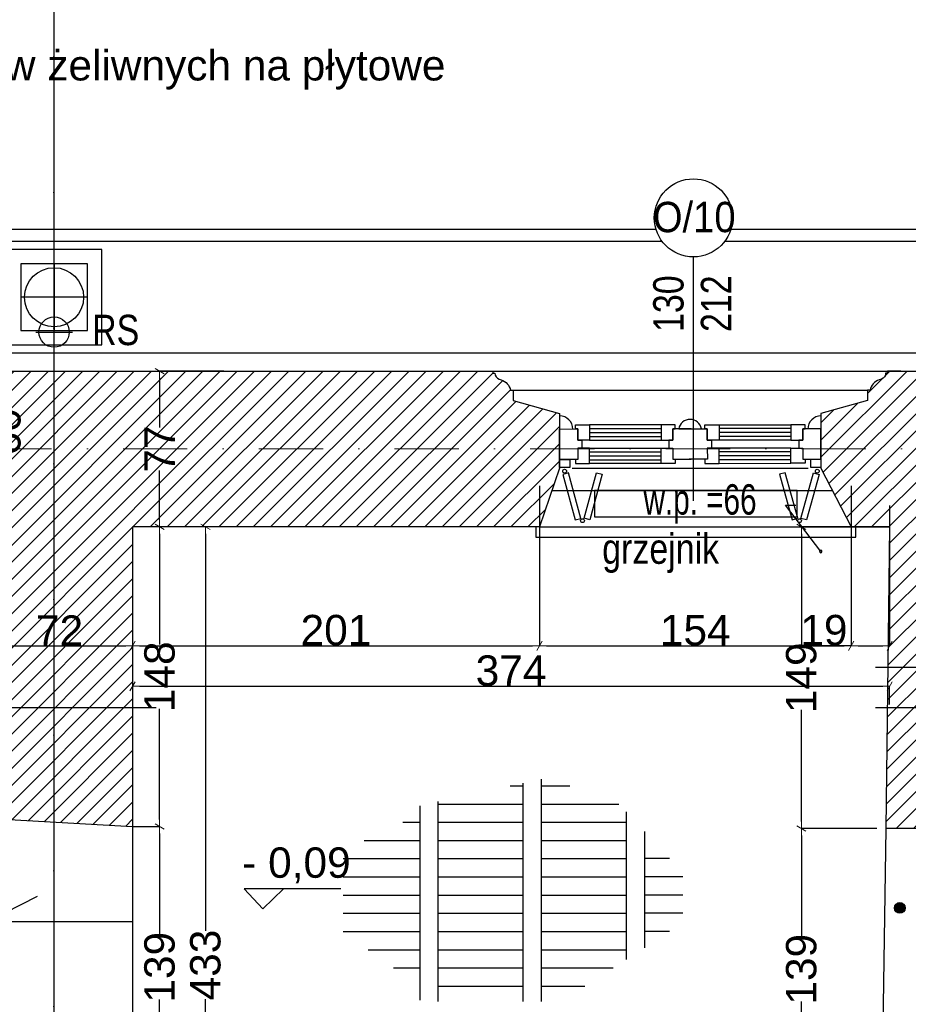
# Model space of a CAD drawing. Header units: millimetres. Extents: x 75543 to 124291, y -109148 to -86372.
# Tile 40 of 99: x 87729 to 92119, y -96164 to -91299. Entities that reach past the tile are written whole.
import ezdxf

# ---------------------------------------------------------------- set-up
doc = ezdxf.new("R2010")
doc.units = ezdxf.units.MM
doc.header["$MEASUREMENT"] = 0
doc.linetypes.add('Dot & Dashed', pattern=[670.277762, 317.5, -176.388889, 0, -176.388874])
for name, color, linetype in [('A-WYSOKOSCI', 7, 'Continuous'), ('COKÓŁ', 7, 'Continuous'), ('detalokna', 7, 'Continuous'), ('DIM MALY', 7, 'Continuous'), ('Drawing & Figure', 7, 'Continuous'), ('Koty', 7, 'Continuous'), ('linia nadproza', 7, 'Continuous'), ('nadproża_opis#2', 7, 'Continuous'), ('Nowe_00 ZMIANY', 7, 'Continuous'), ('Nowe_A-OKNA-OPIS', 7, 'Continuous'), ('Nowe_A_okno', 7, 'Continuous'), ('Nowe_Annotation - Text', 7, 'Continuous'), ('Nowe_GRZEJNIK', 7, 'Continuous'), ('Nowe_okiennice', 7, 'Continuous'), ('Nowe_WIDOK', 7, 'Continuous'), ('opaska', 7, 'Continuous'), ('opisy inne', 7, 'Continuous'), ('OSIE', 7, 'Continuous'), ('PARAPET', 7, 'Continuous'), ('POSADZKI', 7, 'Continuous'), ('RURY SPUSTOWE', 7, 'Continuous'), ('SCIANY_KONSTR', 7, 'Continuous'), ('Structural - Bearing', 7, 'Continuous'), ('Structural - Grid', 7, 'Continuous')]:
    doc.layers.add(name, color=color, linetype=linetype)
doc.styles.add('STYL_AUTOMATYCZNY_1', font='arial.ttf')
doc.styles.add('STYL_AUTOMATYCZNY_11', font='arial.ttf', dxfattribs={"width": 0.8})
doc.styles.add('STYL_AUTOMATYCZNY_2', font='arial.ttf')
doc.styles.add('STYL_AUTOMATYCZNY_5', font='txt')
doc.styles.add('STYL_AUTOMATYCZNY_6', font='arial.ttf', dxfattribs={"width": 0.8})
doc.styles.add('STYL_AUTOMATYCZNY_7', font='arial.ttf', dxfattribs={"width": 0.7})
doc.styles.add('STYL_AUTOMATYCZNY_9', font='arial.ttf', dxfattribs={"width": 0.9})
doc.dimstyles.new('STYL_AUTOMATYCZNY__2', dxfattribs={"dimtxt": 150, "dimasz": 34.231941, "dimexe": 0.18, "dimexo": 3, "dimgap": 0, "dimtad": 1, "dimdec": 0, "dimlfac": 0.1, "dimzin": 0, "dimdsep": 46, "dimtxsty": 'STYL_AUTOMATYCZNY_2', "dimblk": 'ARROWHEAD_2', "dimblk1": 'ARROWHEAD_2', "dimblk2": 'ARROWHEAD_2', "dimcen": 0.09, "dimclrd": 5, "dimclre": 5, "dimclrt": 1, "dimadec": 0, "dimazin": 0, "dimtfac": 1, "dimtdec": 4, "dimtmove": 0, "dimatfit": 3, "dimfxl": 0, "dimtolj": 1, "dimtzin": 0, "dimarcsym": 0})
doc.dimstyles.new('STYL_AUTOMATYCZNY__3', dxfattribs={"dimtxt": 150, "dimasz": 34.231941, "dimexe": 0.18, "dimexo": 3, "dimgap": 0, "dimtad": 1, "dimtih": 1, "dimtoh": 1, "dimdec": 0, "dimlfac": 0.1, "dimzin": 0, "dimdsep": 46, "dimtxsty": 'STYL_AUTOMATYCZNY_2', "dimblk": 'ARROWHEAD_2', "dimblk1": 'ARROWHEAD_2', "dimblk2": 'ARROWHEAD_2', "dimcen": 0.09, "dimclrd": 5, "dimclre": 5, "dimclrt": 1, "dimadec": 0, "dimazin": 0, "dimtfac": 1, "dimtdec": 4, "dimtmove": 0, "dimatfit": 3, "dimfxl": 0, "dimtolj": 1, "dimtzin": 0, "dimarcsym": 0})
doc.dimstyles.new('STYL_AUTOMATYCZNY__8', dxfattribs={"dimtxt": 0.18, "dimasz": 91.2, "dimexe": 0.18, "dimexo": 0.0625, "dimgap": 0, "dimtad": 0, "dimtih": 1, "dimtoh": 1, "dimdec": 4, "dimzin": 0, "dimdsep": 46, "dimcen": 0.09, "dimadec": 0, "dimazin": 0, "dimtfac": 1, "dimtdec": 4, "dimtmove": 0, "dimatfit": 3, "dimldrblk": 'ARROWHEAD_11', "dimfxl": 0, "dimtolj": 1, "dimtzin": 0, "dimarcsym": 0})
pattern_1 = [(45, (0, 0), (-42.426407, 42.426407), [])]

# ---------------------------------------------------------------- blocks, each defined once
blk = doc.blocks.new('ARROWHEAD_2')
at = {"color": 0, "linetype": 'Continuous', "lineweight": 0}
for p, q in [((0, 0), (-1, 0)), ((-0.38, -0.66), (0.38, 0.66))]:
    blk.add_line(p, q, dxfattribs=at)
blk = doc.blocks.new('*D81')
at = {"layer": 'Defpoints', "color": 0}
for p in [(87547.3, -93035.2), (87547.3, -93635.2), (87659.7, -93635.2)]:
    blk.add_point(p, dxfattribs=at)
at = {"layer": 'DIM MALY', "color": 5, "lineweight": -2}
for p, q in [((87550.3, -93035.2), (87659.8, -93035.2)), ((87659.7, -93069.4), (87659.7, -93227.9)), ((87659.7, -93601), (87659.7, -93443.1)), ((87550.3, -93635.2), (87659.8, -93635.2))]:
    blk.add_line(p, q, dxfattribs=at)
at = {"layer": 'DIM MALY', "color": 5, "lineweight": -2, "xscale": 34.23194115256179, "yscale": 34.23194115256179, "zscale": 34.23194115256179}
for p, rotation in [((87659.7, -93035.2), 90), ((87659.7, -93635.2), 270)]:
    blk.add_blockref('ARROWHEAD_2', p, dxfattribs=dict(at, rotation=rotation))
at = {"layer": 'DIM MALY', "color": 1, "insert": (87659.7, -93335.5), "char_height": 150, "attachment_point": 5, "rotation": 90, "style": 'STYL_AUTOMATYCZNY_2'}
blk.add_mtext('\\A1;60', dxfattribs=at)
blk = doc.blocks.new('*D82')
at = {"layer": 'Defpoints', "color": 0}
for p in [(88740.2, -93035.2), (88420.9, -93805.2), (88740.2, -93805.2)]:
    blk.add_point(p, dxfattribs=at)
at = {"layer": 'DIM MALY', "color": 5, "lineweight": -2}
for p, q in [((88737.2, -93035.2), (88420.8, -93035.2)), ((88420.9, -93069.4), (88420.9, -93313.7)), ((88420.9, -93771), (88420.9, -93527.3)), ((88737.2, -93805.2), (88420.8, -93805.2))]:
    blk.add_line(p, q, dxfattribs=at)
at = {"layer": 'DIM MALY', "color": 5, "lineweight": -2, "xscale": 34.23194115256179, "yscale": 34.23194115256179, "zscale": 34.23194115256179}
for p, rotation in [((88420.9, -93035.2), 90), ((88420.9, -93805.2), 270)]:
    blk.add_blockref('ARROWHEAD_2', p, dxfattribs=dict(at, rotation=rotation))
at = {"layer": 'DIM MALY', "color": 1, "insert": (88420.9, -93420.5), "char_height": 150, "attachment_point": 5, "rotation": 90, "style": 'STYL_AUTOMATYCZNY_2'}
blk.add_mtext('\\A1;77', dxfattribs=at)
blk = doc.blocks.new('*D83')
at = {"layer": 'Defpoints', "color": 0}
for p in [(88966.5, -93805.2), (88446.5, -98133.7), (88647.3, -98133.7)]:
    blk.add_point(p, dxfattribs=at)
at = {"layer": 'DIM MALY', "color": 5, "lineweight": -2}
for p, q in [((88963.5, -93805.2), (88647.1, -93805.2)), ((88647.3, -93839.4), (88647.3, -95801.1)), ((88647.3, -98099.4), (88647.3, -96138.5)), ((88449.5, -98133.7), (88647.4, -98133.7))]:
    blk.add_line(p, q, dxfattribs=at)
at = {"layer": 'DIM MALY', "color": 5, "lineweight": -2, "xscale": 34.23194115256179, "yscale": 34.23194115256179, "zscale": 34.23194115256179}
for p, rotation in [((88647.3, -93805.2), 90), ((88647.3, -98133.7), 270)]:
    blk.add_blockref('ARROWHEAD_2', p, dxfattribs=dict(at, rotation=rotation))
at = {"layer": 'DIM MALY', "color": 1, "insert": (88647.3, -95969.8), "char_height": 150, "attachment_point": 5, "rotation": 90, "style": 'STYL_AUTOMATYCZNY_2'}
blk.add_mtext('\\A1;433', dxfattribs=at)
blk = doc.blocks.new('*D85')
at = {"layer": 'Defpoints', "color": 0}
for p in [(88287.3, -95285.2), (88420.9, -95285.2), (88287.3, -96675.2)]:
    blk.add_point(p, dxfattribs=at)
at = {"layer": 'DIM MALY', "color": 5, "lineweight": -2}
for p, q in [((88290.3, -95285.2), (88421.1, -95285.2)), ((88420.9, -95319.4), (88420.9, -95821.8)), ((88420.9, -96641), (88420.9, -96139.4)), ((88290.3, -96675.2), (88421.1, -96675.2))]:
    blk.add_line(p, q, dxfattribs=at)
at = {"layer": 'DIM MALY', "color": 5, "lineweight": -2, "xscale": 34.23194115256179, "yscale": 34.23194115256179, "zscale": 34.23194115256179}
for p, rotation in [((88420.9, -95285.2), 90), ((88420.9, -96675.2), 270)]:
    blk.add_blockref('ARROWHEAD_2', p, dxfattribs=dict(at, rotation=rotation))
at = {"layer": 'DIM MALY', "color": 1, "insert": (88420.9, -95980.6), "char_height": 150, "attachment_point": 5, "rotation": 90, "style": 'STYL_AUTOMATYCZNY_2'}
blk.add_mtext('\\A1;139', dxfattribs=at)
blk = doc.blocks.new('*D87')
at = {"layer": 'Defpoints', "color": 0}
for p in [(88287.3, -95285.2), (88420.9, -95285.2), (88287.3, -96675.2)]:
    blk.add_point(p, dxfattribs=at)
at = {"layer": 'DIM MALY', "color": 5, "lineweight": -2}
for p, q in [((88290.3, -95285.2), (88421.1, -95285.2)), ((88420.9, -95319.4), (88420.9, -95821.8)), ((88420.9, -96641), (88420.9, -96139.4)), ((88290.3, -96675.2), (88421.1, -96675.2))]:
    blk.add_line(p, q, dxfattribs=at)
at = {"layer": 'DIM MALY', "color": 5, "lineweight": -2, "xscale": 34.23194115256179, "yscale": 34.23194115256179, "zscale": 34.23194115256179}
for p, rotation in [((88420.9, -95285.2), 90), ((88420.9, -96675.2), 270)]:
    blk.add_blockref('ARROWHEAD_2', p, dxfattribs=dict(at, rotation=rotation))
at = {"layer": 'DIM MALY', "color": 1, "insert": (88420.9, -95980.6), "char_height": 150, "attachment_point": 5, "rotation": 90, "style": 'STYL_AUTOMATYCZNY_2'}
blk.add_mtext('\\A1;139', dxfattribs=at)
blk = doc.blocks.new('*D88')
at = {"layer": 'Defpoints', "color": 0}
for p in [(88420.9, -93805.2), (88433.8, -93805.2), (88287.3, -95285.2)]:
    blk.add_point(p, dxfattribs=at)
at = {"layer": 'DIM MALY', "color": 5, "lineweight": -2}
for p, q in [((88430.8, -93805.2), (88420.8, -93805.2)), ((88420.9, -93839.4), (88420.9, -94386.8)), ((88420.9, -95251), (88420.9, -94704.4)), ((88290.3, -95285.2), (88421.1, -95285.2))]:
    blk.add_line(p, q, dxfattribs=at)
at = {"layer": 'DIM MALY', "color": 5, "lineweight": -2, "xscale": 34.23194115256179, "yscale": 34.23194115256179, "zscale": 34.23194115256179}
for p, rotation in [((88420.9, -93805.2), 90), ((88420.9, -95285.2), 270)]:
    blk.add_blockref('ARROWHEAD_2', p, dxfattribs=dict(at, rotation=rotation))
at = {"layer": 'DIM MALY', "color": 1, "insert": (88420.9, -94545.6), "char_height": 150, "attachment_point": 5, "rotation": 90, "style": 'STYL_AUTOMATYCZNY_2'}
blk.add_mtext('\\A1;148', dxfattribs=at)
blk = doc.blocks.new('*D89')
at = {"layer": 'Defpoints', "color": 0}
for p in [(91591.1, -93805.2), (91967.3, -93805.2), (91967.3, -95295.2)]:
    blk.add_point(p, dxfattribs=at)
at = {"layer": 'DIM MALY', "color": 5, "lineweight": -2}
for p, q in [((91964.3, -93805.2), (91590.9, -93805.2)), ((91591.1, -93839.4), (91591.1, -94391.8)), ((91591.1, -95261), (91591.1, -94709.4)), ((91964.3, -95295.2), (91590.9, -95295.2))]:
    blk.add_line(p, q, dxfattribs=at)
at = {"layer": 'DIM MALY', "color": 5, "lineweight": -2, "xscale": 34.23194115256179, "yscale": 34.23194115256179, "zscale": 34.23194115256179}
for p, rotation in [((91591.1, -93805.2), 90), ((91591.1, -95295.2), 270)]:
    blk.add_blockref('ARROWHEAD_2', p, dxfattribs=dict(at, rotation=rotation))
at = {"layer": 'DIM MALY', "color": 1, "insert": (91591.1, -94550.6), "char_height": 150, "attachment_point": 5, "rotation": 90, "style": 'STYL_AUTOMATYCZNY_2'}
blk.add_mtext('\\A1;149', dxfattribs=at)
blk = doc.blocks.new('*D90')
at = {"layer": 'Defpoints', "color": 0}
for p in [(91591.1, -95295.2), (91967.3, -95295.2), (91967.3, -96685.2)]:
    blk.add_point(p, dxfattribs=at)
at = {"layer": 'DIM MALY', "color": 5, "lineweight": -2}
for p, q in [((91964.3, -95295.2), (91590.9, -95295.2)), ((91591.1, -95329.4), (91591.1, -95831.8)), ((91591.1, -96651), (91591.1, -96149.4)), ((91964.3, -96685.2), (91590.9, -96685.2))]:
    blk.add_line(p, q, dxfattribs=at)
at = {"layer": 'DIM MALY', "color": 5, "lineweight": -2, "xscale": 34.23194115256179, "yscale": 34.23194115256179, "zscale": 34.23194115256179}
for p, rotation in [((91591.1, -95295.2), 90), ((91591.1, -96685.2), 270)]:
    blk.add_blockref('ARROWHEAD_2', p, dxfattribs=dict(at, rotation=rotation))
at = {"layer": 'DIM MALY', "color": 1, "insert": (91591.1, -95990.6), "char_height": 150, "attachment_point": 5, "rotation": 90, "style": 'STYL_AUTOMATYCZNY_2'}
blk.add_mtext('\\A1;139', dxfattribs=at)
blk = doc.blocks.new('*D91')
at = {"layer": 'Defpoints', "color": 0}
for p in [(91591.1, -93805.2), (91967.3, -93805.2), (91967.3, -95295.2)]:
    blk.add_point(p, dxfattribs=at)
at = {"layer": 'DIM MALY', "color": 5, "lineweight": -2}
for p, q in [((91964.3, -93805.2), (91590.9, -93805.2)), ((91591.1, -93839.4), (91591.1, -94391.8)), ((91591.1, -95261), (91591.1, -94709.4)), ((91964.3, -95295.2), (91590.9, -95295.2))]:
    blk.add_line(p, q, dxfattribs=at)
at = {"layer": 'DIM MALY', "color": 5, "lineweight": -2, "xscale": 34.23194115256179, "yscale": 34.23194115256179, "zscale": 34.23194115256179}
for p, rotation in [((91591.1, -93805.2), 90), ((91591.1, -95295.2), 270)]:
    blk.add_blockref('ARROWHEAD_2', p, dxfattribs=dict(at, rotation=rotation))
at = {"layer": 'DIM MALY', "color": 1, "insert": (91591.1, -94550.6), "char_height": 150, "attachment_point": 5, "rotation": 90, "style": 'STYL_AUTOMATYCZNY_2'}
blk.add_mtext('\\A1;149', dxfattribs=at)
blk = doc.blocks.new('*D442')
at = {"layer": 'Defpoints', "color": 0}
for p in [(87566, -94099.8), (88287.3, -94344.8), (88287.3, -94392.6)]:
    blk.add_point(p, dxfattribs=at)
at = {"layer": 'DIM MALY', "color": 5, "lineweight": -2}
for p, q in [((87566, -94102.8), (87566, -94392.8)), ((88287.3, -94347.8), (88287.3, -94392.8)), ((87600.3, -94392.6), (88253, -94392.6))]:
    blk.add_line(p, q, dxfattribs=at)
at = {"layer": 'DIM MALY', "color": 5, "lineweight": -2, "xscale": 34.23194115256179, "yscale": 34.23194115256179, "zscale": 34.23194115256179, "rotation": 180}
blk.add_blockref('ARROWHEAD_2', (87566, -94392.6), dxfattribs=at)
at = {"layer": 'DIM MALY', "color": 5, "lineweight": -2, "xscale": 34.23194115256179, "yscale": 34.23194115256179, "zscale": 34.23194115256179}
blk.add_blockref('ARROWHEAD_2', (88287.3, -94392.6), dxfattribs=at)
at = {"layer": 'DIM MALY', "color": 1, "insert": (87926.4, -94317.3), "char_height": 150, "attachment_point": 5, "style": 'STYL_AUTOMATYCZNY_2'}
blk.add_mtext('\\A1;72', dxfattribs=at)
blk = doc.blocks.new('*D445')
at = {"layer": 'Defpoints', "color": 0}
for p in [(87566, -94099.8), (88287.3, -94344.8), (88287.3, -94392.6)]:
    blk.add_point(p, dxfattribs=at)
at = {"layer": 'DIM MALY', "color": 5, "lineweight": -2}
for p, q in [((87566, -94102.8), (87566, -94392.8)), ((88287.3, -94347.8), (88287.3, -94392.8)), ((87600.3, -94392.6), (88253, -94392.6))]:
    blk.add_line(p, q, dxfattribs=at)
at = {"layer": 'DIM MALY', "color": 5, "lineweight": -2, "xscale": 34.23194115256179, "yscale": 34.23194115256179, "zscale": 34.23194115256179, "rotation": 180}
blk.add_blockref('ARROWHEAD_2', (87566, -94392.6), dxfattribs=at)
at = {"layer": 'DIM MALY', "color": 5, "lineweight": -2, "xscale": 34.23194115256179, "yscale": 34.23194115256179, "zscale": 34.23194115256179}
blk.add_blockref('ARROWHEAD_2', (88287.3, -94392.6), dxfattribs=at)
at = {"layer": 'DIM MALY', "color": 1, "insert": (87926.4, -94317.3), "char_height": 150, "attachment_point": 5, "style": 'STYL_AUTOMATYCZNY_2'}
blk.add_mtext('\\A1;72', dxfattribs=at)
blk = doc.blocks.new('*D446')
at = {"layer": 'Defpoints', "color": 0}
for p in [(90297.3, -93599.8), (88287.3, -94344.8), (90297.3, -94392.6)]:
    blk.add_point(p, dxfattribs=at)
at = {"layer": 'DIM MALY', "color": 5, "lineweight": -2}
for p, q in [((90297.3, -93602.8), (90297.3, -94392.8)), ((88287.3, -94347.8), (88287.3, -94392.8)), ((88321.5, -94392.6), (90263, -94392.6))]:
    blk.add_line(p, q, dxfattribs=at)
at = {"layer": 'DIM MALY', "color": 5, "lineweight": -2, "xscale": 34.23194115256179, "yscale": 34.23194115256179, "zscale": 34.23194115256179, "rotation": 180}
blk.add_blockref('ARROWHEAD_2', (88287.3, -94392.6), dxfattribs=at)
at = {"layer": 'DIM MALY', "color": 5, "lineweight": -2, "xscale": 34.23194115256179, "yscale": 34.23194115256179, "zscale": 34.23194115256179}
blk.add_blockref('ARROWHEAD_2', (90297.3, -94392.6), dxfattribs=at)
at = {"layer": 'DIM MALY', "color": 1, "insert": (89291.9, -94316), "char_height": 150, "attachment_point": 5, "style": 'STYL_AUTOMATYCZNY_2'}
blk.add_mtext('\\A1;201', dxfattribs=at)
blk = doc.blocks.new('*D449')
at = {"layer": 'Defpoints', "color": 0}
for p in [(87566, -94099.8), (88287.3, -94344.8), (88287.3, -94392.6)]:
    blk.add_point(p, dxfattribs=at)
at = {"layer": 'DIM MALY', "color": 5, "lineweight": -2}
for p, q in [((87566, -94102.8), (87566, -94392.8)), ((88287.3, -94347.8), (88287.3, -94392.8)), ((87600.3, -94392.6), (88253, -94392.6))]:
    blk.add_line(p, q, dxfattribs=at)
at = {"layer": 'DIM MALY', "color": 5, "lineweight": -2, "xscale": 34.23194115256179, "yscale": 34.23194115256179, "zscale": 34.23194115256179, "rotation": 180}
blk.add_blockref('ARROWHEAD_2', (87566, -94392.6), dxfattribs=at)
at = {"layer": 'DIM MALY', "color": 5, "lineweight": -2, "xscale": 34.23194115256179, "yscale": 34.23194115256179, "zscale": 34.23194115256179}
blk.add_blockref('ARROWHEAD_2', (88287.3, -94392.6), dxfattribs=at)
at = {"layer": 'DIM MALY', "color": 1, "insert": (87926.4, -94317.3), "char_height": 150, "attachment_point": 5, "style": 'STYL_AUTOMATYCZNY_2'}
blk.add_mtext('\\A1;72', dxfattribs=at)
blk = doc.blocks.new('*D450')
at = {"layer": 'Defpoints', "color": 0}
for p in [(90297.3, -93599.8), (88287.3, -94344.8), (90297.3, -94392.6)]:
    blk.add_point(p, dxfattribs=at)
at = {"layer": 'DIM MALY', "color": 5, "lineweight": -2}
for p, q in [((90297.3, -93602.8), (90297.3, -94392.8)), ((88287.3, -94347.8), (88287.3, -94392.8)), ((88321.5, -94392.6), (90263, -94392.6))]:
    blk.add_line(p, q, dxfattribs=at)
at = {"layer": 'DIM MALY', "color": 5, "lineweight": -2, "xscale": 34.23194115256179, "yscale": 34.23194115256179, "zscale": 34.23194115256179, "rotation": 180}
blk.add_blockref('ARROWHEAD_2', (88287.3, -94392.6), dxfattribs=at)
at = {"layer": 'DIM MALY', "color": 5, "lineweight": -2, "xscale": 34.23194115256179, "yscale": 34.23194115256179, "zscale": 34.23194115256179}
blk.add_blockref('ARROWHEAD_2', (90297.3, -94392.6), dxfattribs=at)
at = {"layer": 'DIM MALY', "color": 1, "insert": (89291.9, -94316), "char_height": 150, "attachment_point": 5, "style": 'STYL_AUTOMATYCZNY_2'}
blk.add_mtext('\\A1;201', dxfattribs=at)
blk = doc.blocks.new('*D451')
at = {"layer": 'Defpoints', "color": 0}
for p in [(90297.3, -93599.8), (91837.3, -93599.8), (91837.3, -94392.6)]:
    blk.add_point(p, dxfattribs=at)
at = {"layer": 'DIM MALY', "color": 5, "lineweight": -2}
for p, q in [((90297.3, -93602.8), (90297.3, -94392.8)), ((91837.3, -93602.8), (91837.3, -94392.8)), ((90331.5, -94392.6), (91803, -94392.6))]:
    blk.add_line(p, q, dxfattribs=at)
at = {"layer": 'DIM MALY', "color": 5, "lineweight": -2, "xscale": 34.23194115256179, "yscale": 34.23194115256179, "zscale": 34.23194115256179, "rotation": 180}
blk.add_blockref('ARROWHEAD_2', (90297.3, -94392.6), dxfattribs=at)
at = {"layer": 'DIM MALY', "color": 5, "lineweight": -2, "xscale": 34.23194115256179, "yscale": 34.23194115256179, "zscale": 34.23194115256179}
blk.add_blockref('ARROWHEAD_2', (91837.3, -94392.6), dxfattribs=at)
at = {"layer": 'DIM MALY', "color": 1, "insert": (91066.9, -94316), "char_height": 150, "attachment_point": 5, "style": 'STYL_AUTOMATYCZNY_2'}
blk.add_mtext('\\A1;154', dxfattribs=at)
blk = doc.blocks.new('*D454')
at = {"layer": 'Defpoints', "color": 0}
for p in [(87566, -94099.8), (88287.3, -94344.8), (88287.3, -94392.6)]:
    blk.add_point(p, dxfattribs=at)
at = {"layer": 'DIM MALY', "color": 5, "lineweight": -2}
for p, q in [((87566, -94102.8), (87566, -94392.8)), ((88287.3, -94347.8), (88287.3, -94392.8)), ((87600.3, -94392.6), (88253, -94392.6))]:
    blk.add_line(p, q, dxfattribs=at)
at = {"layer": 'DIM MALY', "color": 5, "lineweight": -2, "xscale": 34.23194115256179, "yscale": 34.23194115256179, "zscale": 34.23194115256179, "rotation": 180}
blk.add_blockref('ARROWHEAD_2', (87566, -94392.6), dxfattribs=at)
at = {"layer": 'DIM MALY', "color": 5, "lineweight": -2, "xscale": 34.23194115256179, "yscale": 34.23194115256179, "zscale": 34.23194115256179}
blk.add_blockref('ARROWHEAD_2', (88287.3, -94392.6), dxfattribs=at)
at = {"layer": 'DIM MALY', "color": 1, "insert": (87926.4, -94317.3), "char_height": 150, "attachment_point": 5, "style": 'STYL_AUTOMATYCZNY_2'}
blk.add_mtext('\\A1;72', dxfattribs=at)
blk = doc.blocks.new('*D455')
at = {"layer": 'Defpoints', "color": 0}
for p in [(90297.3, -93599.8), (88287.3, -94344.8), (90297.3, -94392.6)]:
    blk.add_point(p, dxfattribs=at)
at = {"layer": 'DIM MALY', "color": 5, "lineweight": -2}
for p, q in [((90297.3, -93602.8), (90297.3, -94392.8)), ((88287.3, -94347.8), (88287.3, -94392.8)), ((88321.5, -94392.6), (90263, -94392.6))]:
    blk.add_line(p, q, dxfattribs=at)
at = {"layer": 'DIM MALY', "color": 5, "lineweight": -2, "xscale": 34.23194115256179, "yscale": 34.23194115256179, "zscale": 34.23194115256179, "rotation": 180}
blk.add_blockref('ARROWHEAD_2', (88287.3, -94392.6), dxfattribs=at)
at = {"layer": 'DIM MALY', "color": 5, "lineweight": -2, "xscale": 34.23194115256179, "yscale": 34.23194115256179, "zscale": 34.23194115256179}
blk.add_blockref('ARROWHEAD_2', (90297.3, -94392.6), dxfattribs=at)
at = {"layer": 'DIM MALY', "color": 1, "insert": (89291.9, -94316), "char_height": 150, "attachment_point": 5, "style": 'STYL_AUTOMATYCZNY_2'}
blk.add_mtext('\\A1;201', dxfattribs=at)
blk = doc.blocks.new('*D456')
at = {"layer": 'Defpoints', "color": 0}
for p in [(90297.3, -93599.8), (91837.3, -93599.8), (91837.3, -94392.6)]:
    blk.add_point(p, dxfattribs=at)
at = {"layer": 'DIM MALY', "color": 5, "lineweight": -2}
for p, q in [((90297.3, -93602.8), (90297.3, -94392.8)), ((91837.3, -93602.8), (91837.3, -94392.8)), ((90331.5, -94392.6), (91803, -94392.6))]:
    blk.add_line(p, q, dxfattribs=at)
at = {"layer": 'DIM MALY', "color": 5, "lineweight": -2, "xscale": 34.23194115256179, "yscale": 34.23194115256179, "zscale": 34.23194115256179, "rotation": 180}
blk.add_blockref('ARROWHEAD_2', (90297.3, -94392.6), dxfattribs=at)
at = {"layer": 'DIM MALY', "color": 5, "lineweight": -2, "xscale": 34.23194115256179, "yscale": 34.23194115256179, "zscale": 34.23194115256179}
blk.add_blockref('ARROWHEAD_2', (91837.3, -94392.6), dxfattribs=at)
at = {"layer": 'DIM MALY', "color": 1, "insert": (91066.9, -94316), "char_height": 150, "attachment_point": 5, "style": 'STYL_AUTOMATYCZNY_2'}
blk.add_mtext('\\A1;154', dxfattribs=at)
blk = doc.blocks.new('*D457')
at = {"layer": 'Defpoints', "color": 0}
for p in [(91837.3, -93599.8), (92027.3, -93695.7), (92027.3, -94392.6)]:
    blk.add_point(p, dxfattribs=at)
at = {"layer": 'DIM MALY', "color": 5, "lineweight": -2}
for p, q in [((91837.3, -93602.8), (91837.3, -94392.8)), ((92027.3, -93698.7), (92027.3, -94392.8)), ((91803, -94392.6), (91602, -94392.6)), ((91837.3, -94392.6), (91803, -94392.6)), ((91871.5, -94392.6), (91993, -94392.6))]:
    blk.add_line(p, q, dxfattribs=at)
at = {"layer": 'DIM MALY', "color": 5, "lineweight": -2, "xscale": 34.23194115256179, "yscale": 34.23194115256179, "zscale": 34.23194115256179, "rotation": 180}
blk.add_blockref('ARROWHEAD_2', (91837.3, -94392.6), dxfattribs=at)
at = {"layer": 'DIM MALY', "color": 5, "lineweight": -2, "xscale": 34.23194115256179, "yscale": 34.23194115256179, "zscale": 34.23194115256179}
blk.add_blockref('ARROWHEAD_2', (92027.3, -94392.6), dxfattribs=at)
at = {"layer": 'DIM MALY', "color": 1, "insert": (91702.5, -94316), "char_height": 150, "attachment_point": 5, "style": 'STYL_AUTOMATYCZNY_2'}
blk.add_mtext('\\A1;19', dxfattribs=at)
blk = doc.blocks.new('*D467')
at = {"layer": 'Defpoints', "color": 0}
for p in [(88287.3, -94544.8), (92027.3, -94592.6), (92027.3, -94685.8)]:
    blk.add_point(p, dxfattribs=at)
at = {"layer": 'DIM MALY', "color": 5, "lineweight": -2}
for p, q in [((88287.3, -94547.8), (88287.3, -94592.8)), ((88321.5, -94592.6), (91993, -94592.6)), ((92027.3, -94682.8), (92027.3, -94592.4))]:
    blk.add_line(p, q, dxfattribs=at)
at = {"layer": 'DIM MALY', "color": 5, "lineweight": -2, "xscale": 34.23194115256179, "yscale": 34.23194115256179, "zscale": 34.23194115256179, "rotation": 180}
blk.add_blockref('ARROWHEAD_2', (88287.3, -94592.6), dxfattribs=at)
at = {"layer": 'DIM MALY', "color": 5, "lineweight": -2, "xscale": 34.23194115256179, "yscale": 34.23194115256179, "zscale": 34.23194115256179}
blk.add_blockref('ARROWHEAD_2', (92027.3, -94592.6), dxfattribs=at)
at = {"layer": 'DIM MALY', "color": 1, "insert": (90156.9, -94516), "char_height": 150, "attachment_point": 5, "style": 'STYL_AUTOMATYCZNY_2'}
blk.add_mtext('\\A1;374', dxfattribs=at)
blk = doc.blocks.new('*D991')
at = {"layer": 'Defpoints', "color": 0}
for p in [(81191, -89541.9), (87897.3, -89541.9), (87897.3, -107560.1)]:
    blk.add_point(p, dxfattribs=at)
at = {"layer": 'DIM MALY', "color": 5, "lineweight": -2}
for p, q in [((81191, -89544.9), (81191, -107560.3)), ((87897.3, -89544.9), (87897.3, -107560.3)), ((81225.3, -107560.1), (87863, -107560.1))]:
    blk.add_line(p, q, dxfattribs=at)
at = {"layer": 'DIM MALY', "color": 5, "lineweight": -2, "xscale": 34.23194115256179, "yscale": 34.23194115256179, "zscale": 34.23194115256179, "rotation": 180}
blk.add_blockref('ARROWHEAD_2', (81191, -107560.1), dxfattribs=at)
at = {"layer": 'DIM MALY', "color": 5, "lineweight": -2, "xscale": 34.23194115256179, "yscale": 34.23194115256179, "zscale": 34.23194115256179}
blk.add_blockref('ARROWHEAD_2', (87897.3, -107560.1), dxfattribs=at)
at = {"layer": 'DIM MALY', "color": 1, "insert": (84543.8, -107483.6), "char_height": 150, "attachment_point": 5, "style": 'STYL_AUTOMATYCZNY_2'}
blk.add_mtext('\\A1;671', dxfattribs=at)
blk = doc.blocks.new('*D992')
at = {"layer": 'Defpoints', "color": 0}
for p in [(87897.3, -89541.9), (95367.3, -89539.7), (95367.3, -107560.1)]:
    blk.add_point(p, dxfattribs=at)
at = {"layer": 'DIM MALY', "color": 5, "lineweight": -2}
for p, q in [((87897.3, -89544.9), (87897.3, -107560.3)), ((95367.3, -89542.7), (95367.3, -107560.3)), ((87931.5, -107560.1), (95333, -107560.1))]:
    blk.add_line(p, q, dxfattribs=at)
at = {"layer": 'DIM MALY', "color": 5, "lineweight": -2, "xscale": 34.23194115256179, "yscale": 34.23194115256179, "zscale": 34.23194115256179, "rotation": 180}
blk.add_blockref('ARROWHEAD_2', (87897.3, -107560.1), dxfattribs=at)
at = {"layer": 'DIM MALY', "color": 5, "lineweight": -2, "xscale": 34.23194115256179, "yscale": 34.23194115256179, "zscale": 34.23194115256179}
blk.add_blockref('ARROWHEAD_2', (95367.3, -107560.1), dxfattribs=at)
at = {"layer": 'DIM MALY', "color": 1, "insert": (91631.9, -107485.1), "char_height": 150, "attachment_point": 5, "style": 'STYL_AUTOMATYCZNY_2'}
blk.add_mtext('\\A1;747', dxfattribs=at)
blk = doc.blocks.new('ARROWHEAD_11')
at = {"color": 0, "linetype": 'Continuous', "lineweight": 0}
blk.add_line((0, 0), (-1, 0), dxfattribs=at)
at = {"color": 0, "linetype": 'Continuous', "lineweight": 0, "const_width": 0.25, "flags": 128}
blk.add_lwpolyline([(-0.125, 0, 1), (0.125, 0, 1)], format="xyb", close=True, dxfattribs=at)

msp = doc.modelspace()

# ---------------------------------------------------------------- hatches: boundary and pattern name
at = {"layer": 'A-WYSOKOSCI'}
msp.add_hatch(color=256, dxfattribs=at).paths.add_polyline_path([(92104.3, -95687.7, 1), (92050.9, -95687.7, 1)])
at = {"layer": 'Drawing & Figure'}
h = msp.add_hatch(dxfattribs=at)
h.set_pattern_fill('Common_Brick_0003', color=256, style=0, pattern_type=2)
h.set_pattern_definition(pattern_1)
h.paths.add_polyline_path([(86616, -93611.2), (86616, -93635.2), (86616, -93875.2), (86616, -94075.2), (86786.7, -94305.2), (87566, -94305.2), (87566, -94697.6), (87566, -95245.2), (88287.3, -95285.2), (88287.3, -94697.6), (88287.3, -93805.2), (90297.3, -93805.2), (90396.5, -93515.2), (90396.5, -93511.5), (90396.5, -93471.5), (90396.4, -93321.5), (90396.5, -93321.5), (90396.5, -93245.2), (90166.9, -93180.2), (90166.9, -93129.8), (90154.3, -93129.8, 0.270785), (90108.6, -93078.7), (90097.9, -93074.5, -0.334097), (90077.3, -93045.5), (90067.3, -93045.5), (90067.3, -93035.2), (87547.3, -93035.2), (87547.3, -93635.2), (86871.6, -93635.2), (86756, -93635.2), (86756, -93575.2), (86741, -93575.2), (86741, -93588.2), (86729, -93588.2, -0.371445), (86713.2, -93601.2), (86640.8, -93601.2, 0.436052), (86631, -93611.2)])
h = msp.add_hatch(dxfattribs=at)
h.set_pattern_fill('Common_Brick_0003', color=256, style=0, pattern_type=2)
h.set_pattern_definition(pattern_1)
h.paths.add_polyline_path([(91688.1, -93511), (91688.1, -93514.5), (91837.3, -93805.2), (92027.3, -93805.2), (92018.8, -94497.6), (92016.4, -94697.6), (92009.1, -95295.2), (92207.3, -95295.2), (92207.3, -94697.6), (92207.3, -94497.6), (92207.3, -93805.2), (93287.3, -93805.2), (93366.5, -93515.2), (93366.5, -93471.5), (93366.4, -93321.5), (93366.5, -93321.5), (93366.5, -93245.2), (93136.9, -93180.2), (93136.9, -93129.8), (93124.3, -93129.8, 0.270785), (93078.6, -93078.7), (93067.9, -93074.5, -0.334097), (93047.3, -93045.5), (93037.3, -93045.5), (93037.3, -93035.2), (92972.3, -93035.2), (92017.3, -93035.2), (92017.3, -93045.5), (92007.3, -93045.5, -0.334097), (91986.7, -93074.5), (91975.9, -93078.7, 0.270785), (91930.3, -93129.8), (91917.6, -93129.8), (91917.6, -93180.2), (91688.1, -93245.2), (91688.1, -93256.2), (91688.1, -93321), (91688.1, -93471)])

# ---------------------------------------------------------------- linework, layer by layer
at = {"layer": 'A-WYSOKOSCI'}
msp.add_circle((92077.6, -95687.7), 26.7, dxfattribs=at)
msp.add_circle((92077.6, -95687.7), 26.7, dxfattribs=at)
at = {"layer": 'COKÓŁ'}
msp.add_line((87457.3, -92945.2), (101066.3, -92945.2), dxfattribs=at)
at = {"layer": 'detalokna'}
for p, q in [((90067.3, -93035.2), (92017.3, -93035.2)), ((90166.9, -93129.8), (91917.6, -93129.8)), ((90459.3, -93515.2), (91625.2, -93515.2)), ((90358.8, -93625.2), (91744.9, -93625.2)), ((90297.3, -93805.2), (91837.3, -93805.2))]:
    msp.add_line(p, q, dxfattribs=at)
msp.add_lwpolyline([(90280.1, -93805.2), (90280.1, -93855.2), (91859.4, -93855.2), (91859.4, -93805.2)], dxfattribs=at)
at = {"layer": 'DIM MALY'}
for p, q in [((91956.8, -94497.6), (92303.2, -94497.6)), ((87442.7, -94697.6), (88403.8, -94697.6)), ((91956.8, -94697.6), (92303.2, -94697.6))]:
    msp.add_line(p, q, dxfattribs=at)
at = {"layer": 'Koty'}
for points in [[(87815.9, -95631.3), (87571.3, -95754.6), (88287.3, -95754.6)], [(89316.2, -95592.6), (88838.9, -95592.6), (88930.1, -95692.2), (89032.2, -95592.6)]]:
    msp.add_lwpolyline(points, dxfattribs=at)
at = {"layer": 'linia nadproza'}
for p, q in [((88287.3, -95285.2), (88287.3, -96675.2)), ((92009.1, -95295.2), (91987, -96684.7))]:
    msp.add_line(p, q, dxfattribs=at)
at = {"layer": 'nadproża_opis#2'}
for p, q in [((91686.7, -93926.3), (91513.3, -93697.2)), ((91513.3, -93697.2), (91563.3, -93697.2))]:
    msp.add_line(p, q, dxfattribs=at)
msp.add_lwpolyline([(91682.9, -93921.4, 1), (91690.4, -93931.3, 1)], format="xyb", close=True, dxfattribs=at)
at = {"layer": 'Nowe_A-OKNA-OPIS'}
msp.add_line((91057.7, -93676.8), (91057.7, -92471.6), dxfattribs=at)
msp.add_circle((91057.7, -92278.6), 193, dxfattribs=at)
at = {"layer": 'Nowe_A_okno'}
for points in [[(90544.5, -93301.4), (90544.6, -93376.4), (90486.4, -93376.4), (90486.4, -93321.4), (90474.6, -93321.4), (90474.6, -93301.4)], [(90898.3, -93301.2), (90898.3, -93376.2), (90956.5, -93376.2), (90956.5, -93321.2), (90968.3, -93321.2), (90968.3, -93301.2)], [(91184.6, -93301.1), (91184.7, -93376.1), (91126.5, -93376.2), (91126.5, -93321.2), (91114.7, -93321.2), (91114.7, -93301.2)], [(91539.9, -93301), (91539.9, -93376), (91598.1, -93376), (91598.1, -93321), (91609.9, -93321), (91609.9, -93301)], [(90396.5, -93471.5), (90396.4, -93321.5), (90486.4, -93321.4), (90486.4, -93376.4), (90506.4, -93376.4), (90506.4, -93416.4), (90486.4, -93416.4), (90486.5, -93471.4)], [(91688.1, -93471), (91688.1, -93321), (91598.1, -93321), (91598.1, -93376), (91578.1, -93376), (91578.1, -93416), (91598.1, -93416), (91598.1, -93471)], [(90544.7, -93491.4), (90544.6, -93416.4), (90486.4, -93416.4), (90486.5, -93471.4), (90474.7, -93471.4), (90474.7, -93491.4)], [(90898.3, -93491.2), (90898.3, -93416.2), (90956.5, -93416.2), (90956.5, -93471.2), (90968.3, -93471.2), (90968.3, -93491.2)], [(91184.8, -93491.1), (91184.7, -93416.1), (91126.5, -93416.2), (91126.6, -93471.2), (91114.8, -93471.2), (91114.8, -93491.2)], [(91539.9, -93491), (91539.9, -93416), (91598.1, -93416), (91598.1, -93471), (91609.9, -93471), (91609.9, -93491)], [(90446.5, -93471.5), (90446.5, -93511.5), (90396.5, -93511.5), (90396.5, -93471.5)], [(91688.1, -93471), (91688.1, -93511), (91638.1, -93511), (91638.1, -93471)]]:
    msp.add_lwpolyline(points, close=True, dxfattribs=at)
for points in [[(90898.3, -93301.2), (90544.5, -93301.4)], [(91184.6, -93301.2), (91539.9, -93301)], [(90544.6, -93318.8), (90898.3, -93318.6)], [(90544.6, -93338.8), (90898.3, -93338.6)], [(91046.5, -93321.2), (90956.5, -93321.2), (90956.5, -93376.2), (90936.5, -93376.2), (90936.5, -93416.2), (90956.5, -93416.2), (90956.5, -93471.2), (91046.5, -93471.2), (91046.5, -93471.2)], [(91036.5, -93321.2), (91126.5, -93321.2), (91126.5, -93376.2), (91146.5, -93376.2), (91146.5, -93416.2), (91126.5, -93416.2), (91126.6, -93471.2), (91036.6, -93471.2), (91036.6, -93471.2)], [(91539.9, -93318.5), (91184.7, -93318.5)], [(91539.9, -93338.5), (91184.7, -93338.5)], [(90544.6, -93358.8), (90898.3, -93358.6)], [(90544.6, -93376.4), (90898.3, -93376.2)], [(91539.9, -93358.5), (91184.7, -93358.5)], [(91539.9, -93376), (91184.7, -93376.1)], [(90544.6, -93416.4), (90898.3, -93416.2)], [(90544.6, -93433.8), (90898.3, -93433.6)], [(91539.9, -93416), (91184.7, -93416.1)], [(91539.9, -93433.5), (91184.7, -93433.5)], [(90544.6, -93453.8), (90898.3, -93453.6)], [(90544.7, -93473.8), (90898.3, -93473.6)], [(90898.3, -93491.2), (90544.7, -93491.4)], [(91539.9, -93453.5), (91184.7, -93453.5)], [(91539.9, -93473.5), (91184.8, -93473.5)], [(91184.8, -93491.1), (91539.9, -93491)]]:
    msp.add_lwpolyline(points, dxfattribs=at)
msp.add_lwpolyline([(90985.3, -93321.3), (91097.7, -93321.2, 0.845314)], format="xyb", close=True, dxfattribs=at)
at = {"layer": 'Nowe_GRZEJNIK'}
msp.add_lwpolyline([(90569.7, -93755.2), (91569.7, -93755.2), (91569.7, -93625.2), (90569.7, -93625.2)], close=True, dxfattribs=at)
at = {"layer": 'Nowe_okiennice'}
for points in [[(90440.1, -93538.1), (90412.3, -93545.8), (90474.4, -93770.7), (90502.2, -93763.1)], [(90579.7, -93537.4), (90607.5, -93545.1), (90545.4, -93770.1), (90517.6, -93762.4)], [(91511.5, -93537.4), (91483.7, -93545.1), (91545.8, -93770.1), (91573.6, -93762.4)], [(91651.1, -93538.1), (91678.9, -93545.8), (91616.8, -93770.7), (91589, -93763.1)]]:
    msp.add_lwpolyline(points, close=True, dxfattribs=at)
for centre in [(90421.5, -93529.7), (91669.6, -93529.7), (90509.6, -93774.7), (91581.6, -93774.7)]:
    msp.add_circle(centre, 9.4, dxfattribs=at)
at = {"layer": 'Nowe_WIDOK'}
for centre, start, end in [((90396.4, -93321.5), 359.921, 89.5355), ((91689, -93321.5), 90.4645, 180.079)]:
    msp.add_arc(centre, 65.3, start, end, dxfattribs=at)
at = {"layer": 'opaska'}
for points in [[(90873.2, -92335.2), (86847.3, -92335.2), (86847.3, -92935.2), (86118, -92935.2)], [(93827.8, -92335.2), (91242.2, -92335.2)], [(90903.9, -92395.2), (86907.3, -92395.2), (86907.3, -92995.2), (80216, -92995.2), (80216, -95790.1)], [(93858.5, -92395.2), (91211.5, -92395.2)]]:
    msp.add_lwpolyline(points, dxfattribs=at)
for points in [[(88135, -92434.7), (87663.9, -92434.7), (87663.9, -92905.8), (88135, -92905.8)], [(88064.5, -92505.2), (87734.5, -92505.2), (87734.5, -92835.2), (88064.5, -92835.2)]]:
    msp.add_lwpolyline(points, close=True, dxfattribs=at)
msp.add_circle((87899.5, -92670.2), 145.8, dxfattribs=at)
at = {"layer": 'OSIE'}
for p, q in [((87899.5, -92505.2), (87899.5, -92835.2)), ((88064.5, -92670.2), (87734.5, -92670.2)), ((87899.5, -92932.6), (87899.5, -92752.6)), ((87809.5, -92842.6), (87989.5, -92842.6))]:
    msp.add_line(p, q, dxfattribs=at)
at = {"layer": 'POSADZKI'}
for p, q in [((90305.6, -95051.2), (90305.6, -96150.1)), ((90152.2, -95084.3), (90215.6, -95084.3)), ((90215.6, -95070.6), (90215.6, -96150.1)), ((90305.6, -95084.3), (90446.8, -95084.3)), ((89705.6, -95183.1), (89705.6, -96143.4)), ((89795.6, -95161.3), (89795.6, -96150.1)), ((89795.6, -95174.3), (90215.6, -95174.3)), ((90305.6, -95174.3), (90689.6, -95174.3)), ((90725.6, -95213.2), (90725.6, -95942.5)), ((89622.8, -95264.3), (89705.6, -95264.3)), ((89795.6, -95264.3), (90215.6, -95264.3)), ((90305.6, -95264.3), (90725.6, -95264.3)), ((90815.6, -95310.6), (90815.6, -95884.2)), ((89431.4, -95354.3), (89705.6, -95354.3)), ((89795.6, -95354.3), (90215.6, -95354.3)), ((90305.6, -95354.3), (90725.6, -95354.3)), ((89327.4, -95444.3), (89705.6, -95444.3)), ((89795.6, -95444.3), (90215.6, -95444.3)), ((90305.6, -95444.3), (90725.6, -95444.3)), ((90939.2, -95444.3), (90815.6, -95444.3)), ((89327.4, -95534.3), (89705.6, -95534.3)), ((89795.6, -95534.3), (90215.6, -95534.3)), ((90305.6, -95534.3), (90725.6, -95534.3)), ((91005, -95534.3), (90815.6, -95534.3)), ((89327.4, -95624.3), (89705.6, -95624.3)), ((89795.6, -95624.3), (90215.6, -95624.3)), ((90305.6, -95624.3), (90725.6, -95624.3)), ((91005, -95624.3), (90815.6, -95624.3)), ((89327.4, -95714.3), (89705.6, -95714.3)), ((89795.6, -95714.3), (90215.6, -95714.3)), ((90305.6, -95714.3), (90725.6, -95714.3)), ((91005, -95714.3), (90815.6, -95714.3)), ((89327.4, -95804.3), (89705.6, -95804.3)), ((89795.6, -95804.3), (90215.6, -95804.3)), ((90305.6, -95804.3), (90725.6, -95804.3)), ((90938.9, -95804.3), (90815.6, -95804.3)), ((89451.7, -95894.3), (89705.6, -95894.3)), ((89795.6, -95894.3), (90215.6, -95894.3)), ((90305.6, -95894.3), (90725.6, -95894.3)), ((89576, -95984.3), (89705.6, -95984.3)), ((89795.6, -95984.3), (90215.6, -95984.3)), ((90305.6, -95984.3), (90661, -95984.3)), ((89795.6, -96074.3), (90215.6, -96074.3)), ((90305.6, -96074.3), (90522, -96074.3))]:
    msp.add_line(p, q, dxfattribs=at)
at = {"layer": 'RURY SPUSTOWE'}
msp.add_circle((87899.5, -92842.6), 75, dxfattribs=at)
at = {"layer": 'SCIANY_KONSTR'}
msp.add_line((91837.3, -93805.2), (92027.3, -93805.2), dxfattribs=at)
at = {"layer": 'Structural - Bearing'}
for p, q in [((87547.3, -93035.2), (90067.3, -93035.2)), ((92017.3, -93035.2), (93037.3, -93035.2)), ((90396.5, -93515.2), (90297.3, -93805.2)), ((91688.1, -93514.5), (91837.3, -93805.2)), ((90297.3, -93805.2), (88287.3, -93805.2)), ((88287.3, -93805.2), (88287.3, -95285.2)), ((92027.3, -93805.2), (91837.3, -93805.2)), ((92027.3, -93805.2), (92009.1, -95295.2)), ((87566, -95245.2), (88287.3, -95285.2)), ((92207.3, -95295.2), (92009.1, -95295.2))]:
    msp.add_line(p, q, dxfattribs=at)
for points in [[(90002.3, -93035.2), (90067.3, -93035.2), (90067.3, -93045.5), (90077.3, -93045.5, 0.334097), (90097.9, -93074.5), (90108.6, -93078.7, -0.270785), (90154.3, -93129.8), (90166.9, -93129.8), (90166.9, -93180.2), (90396.5, -93245.2), (90396.5, -93515.2)], [(92082.2, -93035.2), (92017.3, -93035.2), (92017.3, -93045.5), (92007.3, -93045.5, -0.334097), (91986.7, -93074.5), (91975.9, -93078.7, 0.270785), (91930.3, -93129.8), (91917.6, -93129.8), (91917.6, -93180.2), (91688.1, -93245.2), (91688.1, -93515.2)]]:
    msp.add_lwpolyline(points, format="xyb", dxfattribs=at)
at = {"layer": 'Structural - Grid', "linetype": 'Dot & Dashed', "lineweight": 15}
for p, q in [((87897.3, -107395.1), (87897.3, -90541.9)), ((118724.5, -93420.2), (80780, -93420.2))]:
    msp.add_line(p, q, dxfattribs=at)

# ---------------------------------------------------------------- texts
at = {"layer": 'Koty', "insert": (88828.7, -95566.6), "char_height": 150, "attachment_point": 7, "style": 'STYL_AUTOMATYCZNY_1'}
msp.add_mtext('\\A1;{\\pql;\\fArial|b0|i0|c238|p0;\\W1.000000;- 0,09}', dxfattribs=at)
at = {"layer": 'Nowe_00 ZMIANY', "insert": (85933.5, -91666.8), "char_height": 149.931, "attachment_point": 4, "line_spacing_factor": 0.958241, "style": 'STYL_AUTOMATYCZNY_5'}
msp.add_mtext('\\A1;{\\pql;\\fHelvetica|b0|i0|c0|p0;\\W1.000000;wymiana grzejników żeliwnych na płytowe\\P\\pql;\\fHelvetica|b0|i0|c0|p0;\\W1.000000;zgodnie z PT IS}', dxfattribs=at)
at = {"layer": 'Nowe_A-OKNA-OPIS', "insert": (91061.7, -92275.1), "char_height": 150, "attachment_point": 5, "style": 'STYL_AUTOMATYCZNY_9'}
msp.add_mtext('\\A1;{\\pqc;\\fArial|b0|i0|c238|p0;\\W0.900000;O/10}', dxfattribs=at)
at = {"layer": 'Nowe_A-OKNA-OPIS', "char_height": 150, "attachment_point": 5, "rotation": 90, "style": 'STYL_AUTOMATYCZNY_6'}
for s, insert in [('\\A1;{\\pqc;\\fArial|b0|i0|c238|p0;\\W0.800000;130}', (90935.1, -92702.3)), ('\\A1;{\\pqc;\\fArial|b0|i0|c238|p0;\\W0.800000;212}', (91169.6, -92702.3))]:
    msp.add_mtext(s, dxfattribs=dict(at, insert=insert))
at = {"layer": 'Nowe_Annotation - Text', "insert": (90607.3, -94032.8), "char_height": 150, "attachment_point": 7, "style": 'STYL_AUTOMATYCZNY_11'}
msp.add_mtext('\\A1;{\\pql;\\fArial|b0|i0|c238|p0;\\W0.800000;grzejnik }', dxfattribs=at)
at = {"layer": 'opisy inne', "insert": (88203.6, -92833.1), "char_height": 150, "attachment_point": 5, "style": 'STYL_AUTOMATYCZNY_6'}
msp.add_mtext('\\A1;{\\pqc;\\fArial|b0|i0|c238|p0;\\W0.800000;RS}', dxfattribs=at)
at = {"layer": 'PARAPET', "insert": (90811.3, -93789.6), "char_height": 150, "attachment_point": 7, "style": 'STYL_AUTOMATYCZNY_7'}
msp.add_mtext('\\A1;{\\pql;\\fArial|b0|i0|c238|p0;\\W0.700000;w.p. =66}', dxfattribs=at)

# ---------------------------------------------------------------- dimensions: what is measured, and where the dimension line sits
at = {"layer": 'DIM MALY'}
for base, p1, p2, picture, middle in [((87897.3, -107560.1), (81191, -89541.9), (87897.3, -89541.9), '*D991', (84543.8, -107560.1)), ((95367.3, -107560.1), (87897.3, -89541.9), (95367.3, -89539.7), '*D992', (91631.9, -107560.1)), ((90297.3, -94392.6), (88287.3, -94344.8), (90297.3, -93599.8), '*D446', (89291.9, -94392.6)), ((90297.3, -94392.6), (88287.3, -94344.8), (90297.3, -93599.8), '*D450', (89291.9, -94392.6)), ((90297.3, -94392.6), (88287.3, -94344.8), (90297.3, -93599.8), '*D455', (89291.9, -94392.6)), ((91837.3, -94392.6), (90297.3, -93599.8), (91837.3, -93599.8), '*D451', (91066.9, -94392.6)), ((91837.3, -94392.6), (90297.3, -93599.8), (91837.3, -93599.8), '*D456', (91066.9, -94392.6)), ((92027.3, -94392.6), (91837.3, -93599.8), (92027.3, -93695.7), '*D457', (91702.5, -94392.6)), ((88287.3, -94392.6), (87566, -94099.8), (88287.3, -94344.8), '*D442', (87926.4, -94392.6)), ((88287.3, -94392.6), (87566, -94099.8), (88287.3, -94344.8), '*D445', (87926.4, -94392.6)), ((88287.3, -94392.6), (87566, -94099.8), (88287.3, -94344.8), '*D449', (87926.4, -94392.6)), ((88287.3, -94392.6), (87566, -94099.8), (88287.3, -94344.8), '*D454', (87926.4, -94392.6)), ((92027.3, -94592.6), (88287.3, -94544.8), (92027.3, -94685.8), '*D467', (90156.9, -94592.6))]:
    dim = msp.add_linear_dim(base=base, p1=p1, p2=p2, dimstyle='STYL_AUTOMATYCZNY__3', dxfattribs=at)
    dim.commit()
    dim.dimension.update_dxf_attribs({"geometry": picture, "text_midpoint": middle, "dimtype": 160})
for base, p1, p2, angle, picture, middle in [((87659.7, -93635.2), (87547.3, -93035.2), (87547.3, -93635.2), 270, '*D81', (87659.7, -93335.5)), ((88420.9, -93805.2), (88740.2, -93035.2), (88740.2, -93805.2), 270, '*D82', (88420.9, -93420.5)), ((88420.9, -93805.2), (88287.3, -95285.2), (88433.8, -93805.2), 90, '*D88', (88420.9, -94545.6)), ((88647.3, -98133.7), (88966.5, -93805.2), (88446.5, -98133.7), 270, '*D83', (88647.3, -95969.8)), ((91591.1, -93805.2), (91967.3, -95295.2), (91967.3, -93805.2), 90, '*D89', (91591.1, -94550.6)), ((91591.1, -93805.2), (91967.3, -95295.2), (91967.3, -93805.2), 90, '*D91', (91591.1, -94550.6)), ((88420.9, -95285.2), (88287.3, -96675.2), (88287.3, -95285.2), 90, '*D85', (88420.9, -95980.6)), ((88420.9, -95285.2), (88287.3, -96675.2), (88287.3, -95285.2), 90, '*D87', (88420.9, -95980.6)), ((91591.1, -95295.2), (91967.3, -96685.2), (91967.3, -95295.2), 90, '*D90', (91591.1, -95990.6))]:
    dim = msp.add_linear_dim(base=base, p1=p1, p2=p2, angle=angle, dimstyle='STYL_AUTOMATYCZNY__2', dxfattribs=at)
    dim.commit()
    dim.dimension.update_dxf_attribs({"geometry": picture, "text_midpoint": middle, "dimtype": 160, "text_rotation": 90})

# ---------------------------------------------------------------- leaders
at = {"layer": 'Nowe_00 ZMIANY', "annotation_type": 0, "has_hookline": 1, "hookline_direction": 0, "text_width": 3890.5}
msp.add_leader([(85652.8, -94125.2), (85652.8, -91666.8), (85933.5, -91620.2)], dimstyle='STYL_AUTOMATYCZNY__8', dxfattribs=at)

doc.saveas('drawing.dxf')
